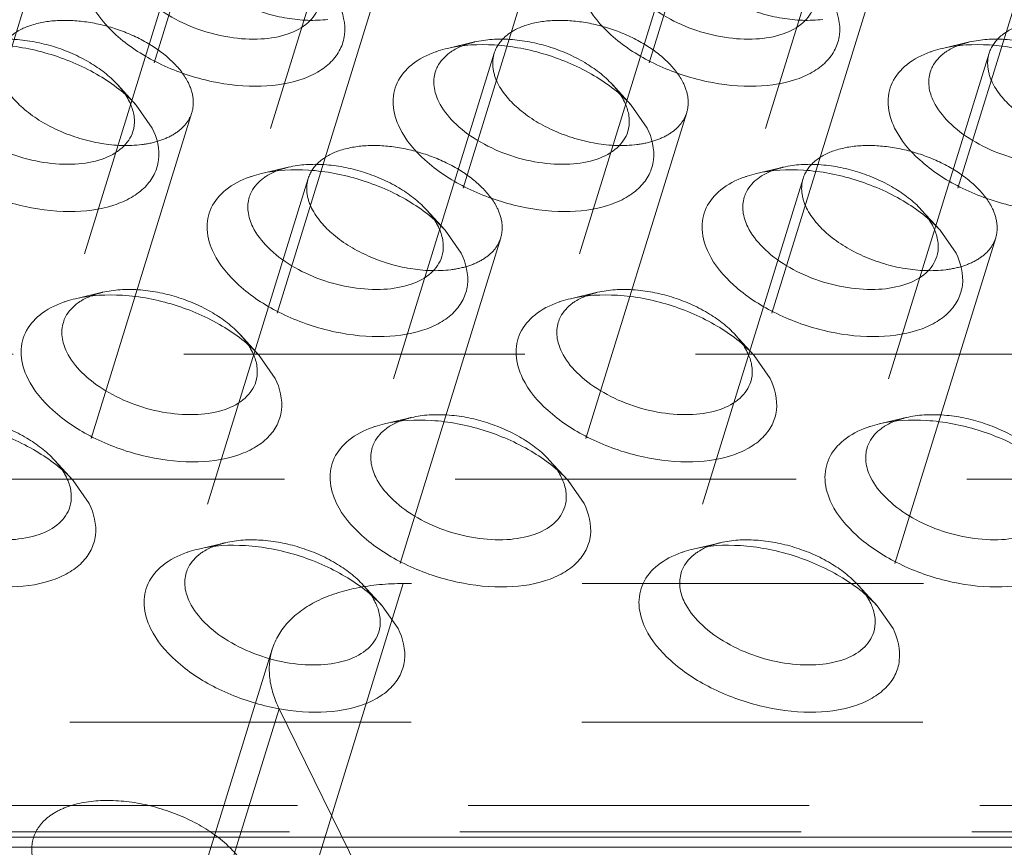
# Model space of a CAD drawing. Header units: millimetres. Extents: x 4065 to 8083, y -652 to 5416.
# Tile 242 of 256: x 4971 to 4986, y 5215 to 5228. Entities that reach past the tile are written whole.
import ezdxf

# ---------------------------------------------------------------- set-up
doc = ezdxf.new("R2010")
doc.units = ezdxf.units.MM
doc.header["$LTSCALE"] = 0.8
doc.linetypes.add('HIDDEN', pattern=[9.525, 6.35, -3.175])
doc.layers.get('0').update_dxf_attribs({"linetype": 'CONTINUOUS', "lineweight": 0})
doc.layers.add('3', color=5, linetype='HIDDEN', lineweight=0)

msp = doc.modelspace()

# ---------------------------------------------------------------- linework, layer by layer
for p, q in [((4973.184, 5226.505), (4973.422, 5226.164)), ((4980.552, 5226.505), (4980.79, 5226.164)), ((4977.783, 5224.64), (4978.021, 5224.299)), ((4985.152, 5224.64), (4985.39, 5224.299)), ((4975.014, 5222.775), (4975.252, 5222.434)), ((4982.383, 5222.775), (4982.621, 5222.434)), ((4972.245, 5220.911), (4972.483, 5220.569)), ((4979.614, 5220.911), (4979.852, 5220.569)), ((4976.844, 5219.046), (4977.083, 5218.705)), ((4984.213, 5219.046), (4984.451, 5218.705)), ((4961.894, 5215.597), (5094.796, 5215.597)), ((5004.176, 5215.447), (4965.491, 5215.447))]:
    msp.add_line(p, q)
for centre in [(4972.357, 5226.199), (4979.726, 5226.199), (4976.957, 5224.334), (4984.325, 5224.334), (4974.188, 5222.469), (4981.556, 5222.469), (4971.418, 5220.604), (4978.787, 5220.604), (4976.018, 5218.739), (4983.386, 5218.739)]:
    msp.add_arc(centre, 0.808, 20.4981, 26.1954)
for points, knots in [([(4975.903, 5227.978), (4975.875, 5227.885), (4975.746, 5227.702), (4975.429, 5227.541), (4975.023, 5227.473), (4974.405, 5227.513), (4973.796, 5227.729), (4973.316, 5228.089), (4973.144, 5228.308), (4973.088, 5228.42)], [0, 0, 0, 0, 0.088055, 0.191757, 0.316249, 0.457585, 0.752193, 0.885964, 1, 1, 1, 1]), ([(4983.272, 5227.978), (4983.243, 5227.885), (4983.115, 5227.702), (4982.797, 5227.541), (4982.392, 5227.473), (4981.773, 5227.513), (4981.164, 5227.729), (4980.684, 5228.089), (4980.512, 5228.308), (4980.457, 5228.42)], [0, 0, 0, 0, 0.088055, 0.191757, 0.316249, 0.457585, 0.752193, 0.885964, 1, 1, 1, 1]), ([(4976.191, 5228.029), (4976.262, 5227.884), (4976.323, 5227.636), (4976.23, 5227.329), (4976.086, 5227.135), (4975.876, 5226.981), (4975.503, 5226.823), (4974.927, 5226.756), (4974.194, 5226.855), (4973.482, 5227.116), (4972.89, 5227.501), (4972.596, 5227.848), (4972.507, 5228.029)], [0, 0, 0, 0, 0.096773, 0.141577, 0.188039, 0.23902, 0.296136, 0.42893, 0.580086, 0.73539, 0.87927, 1, 1, 1, 1]), ([(4983.56, 5228.029), (4983.631, 5227.884), (4983.692, 5227.636), (4983.599, 5227.329), (4983.454, 5227.135), (4983.244, 5226.981), (4982.871, 5226.823), (4982.295, 5226.756), (4981.563, 5226.855), (4980.851, 5227.116), (4980.258, 5227.501), (4979.964, 5227.848), (4979.875, 5228.029)], [0, 0, 0, 0, 0.096773, 0.141577, 0.188039, 0.23902, 0.296136, 0.42893, 0.580086, 0.73539, 0.87927, 1, 1, 1, 1]), ([(4970.448, 5227.351), (4970.676, 5227.404), (4971.179, 5227.43), (4971.927, 5227.285), (4972.625, 5226.982), (4973.026, 5226.678), (4973.184, 5226.505)], [0, 0, 0, 0, 0.236674, 0.49996, 0.763238, 1, 1, 1, 1]), ([(4977.638, 5227.298), (4977.652, 5227.303), (4977.711, 5227.323), (4977.771, 5227.34), (4977.817, 5227.351)], [0, 0, 0, 0, 0.243995, 1, 1, 1, 1]), ([(4977.817, 5227.351), (4978.045, 5227.404), (4978.548, 5227.43), (4979.295, 5227.285), (4979.993, 5226.982), (4980.394, 5226.678), (4980.552, 5226.505)], [0, 0, 0, 0, 0.236674, 0.49996, 0.763238, 1, 1, 1, 1]), ([(4977.849, 5227.284), (4977.864, 5227.295), (4977.927, 5227.338), (4977.997, 5227.372), (4978.051, 5227.393)], [0, 0, 0, 0, 0.238443, 1, 1, 1, 1]), ([(4985.006, 5227.298), (4985.021, 5227.303), (4985.079, 5227.323), (4985.14, 5227.34), (4985.185, 5227.351)], [0, 0, 0, 0, 0.243995, 1, 1, 1, 1]), ([(4985.185, 5227.351), (4985.413, 5227.404), (4985.916, 5227.43), (4986.663, 5227.285), (4987.362, 5226.982), (4987.763, 5226.678), (4987.921, 5226.505)], [0, 0, 0, 0, 0.236674, 0.49996, 0.763238, 1, 1, 1, 1]), ([(4985.218, 5227.284), (4985.233, 5227.295), (4985.296, 5227.338), (4985.365, 5227.372), (4985.419, 5227.393)], [0, 0, 0, 0, 0.238443, 1, 1, 1, 1]), ([(4977.106, 5226.164), (4977.053, 5226.273), (4976.981, 5226.502), (4977.045, 5226.857), (4977.286, 5227.14), (4977.512, 5227.254), (4977.638, 5227.298)], [0, 0, 0, 0, 0.254004, 0.482836, 0.721908, 1, 1, 1, 1]), ([(4977.636, 5226.998), (4977.645, 5227.026), (4977.69, 5227.137), (4977.776, 5227.23), (4977.849, 5227.284)], [0, 0, 0, 0, 0.240012, 1, 1, 1, 1]), ([(4984.475, 5226.164), (4984.421, 5226.273), (4984.349, 5226.502), (4984.414, 5226.857), (4984.654, 5227.14), (4984.881, 5227.254), (4985.006, 5227.298)], [0, 0, 0, 0, 0.254004, 0.482836, 0.721908, 1, 1, 1, 1]), ([(4985.005, 5226.998), (4985.013, 5227.026), (4985.059, 5227.137), (4985.144, 5227.23), (4985.218, 5227.284)], [0, 0, 0, 0, 0.240012, 1, 1, 1, 1]), ([(4977.688, 5226.556), (4977.653, 5226.627), (4977.604, 5226.774), (4977.615, 5226.93), (4977.636, 5226.998)], [0, 0, 0, 0, 0.525878, 1, 1, 1, 1]), ([(4985.056, 5226.556), (4985.021, 5226.627), (4984.972, 5226.774), (4984.984, 5226.93), (4985.005, 5226.998)], [0, 0, 0, 0, 0.525878, 1, 1, 1, 1]), ([(4973.134, 5226.113), (4973.106, 5226.02), (4972.977, 5225.837), (4972.66, 5225.676), (4972.254, 5225.609), (4971.636, 5225.648), (4971.027, 5225.864), (4970.547, 5226.224), (4970.375, 5226.443), (4970.319, 5226.556)], [0, 0, 0, 0, 0.088055, 0.191757, 0.316249, 0.457585, 0.752193, 0.885964, 1, 1, 1, 1]), ([(4973.114, 5226.482), (4973.137, 5226.421), (4973.166, 5226.297), (4973.152, 5226.17), (4973.134, 5226.113)], [0, 0, 0, 0, 0.519412, 1, 1, 1, 1]), ([(4980.503, 5226.113), (4980.474, 5226.02), (4980.346, 5225.837), (4980.028, 5225.676), (4979.623, 5225.609), (4979.004, 5225.648), (4978.395, 5225.864), (4977.915, 5226.224), (4977.743, 5226.443), (4977.688, 5226.556)], [0, 0, 0, 0, 0.088055, 0.191757, 0.316249, 0.457585, 0.752193, 0.885964, 1, 1, 1, 1]), ([(4980.483, 5226.482), (4980.505, 5226.421), (4980.535, 5226.297), (4980.52, 5226.17), (4980.503, 5226.113)], [0, 0, 0, 0, 0.519412, 1, 1, 1, 1]), ([(4987.871, 5226.113), (4987.843, 5226.02), (4987.714, 5225.837), (4987.396, 5225.676), (4986.991, 5225.609), (4986.373, 5225.648), (4985.764, 5225.864), (4985.284, 5226.224), (4985.112, 5226.443), (4985.056, 5226.556)], [0, 0, 0, 0, 0.088055, 0.191757, 0.316249, 0.457585, 0.752193, 0.885964, 1, 1, 1, 1]), ([(4973.422, 5226.164), (4973.493, 5226.019), (4973.554, 5225.771), (4973.461, 5225.465), (4973.317, 5225.271), (4973.107, 5225.116), (4972.734, 5224.958), (4972.157, 5224.891), (4971.425, 5224.99), (4970.713, 5225.251), (4970.121, 5225.636), (4969.827, 5225.983), (4969.738, 5226.164)], [0, 0, 0, 0, 0.096773, 0.141577, 0.188039, 0.23902, 0.296136, 0.42893, 0.580086, 0.73539, 0.87927, 1, 1, 1, 1]), ([(4980.79, 5226.164), (4980.862, 5226.019), (4980.923, 5225.771), (4980.83, 5225.465), (4980.685, 5225.271), (4980.475, 5225.116), (4980.102, 5224.958), (4979.526, 5224.891), (4978.794, 5224.99), (4978.082, 5225.251), (4977.489, 5225.636), (4977.195, 5225.983), (4977.106, 5226.164)], [0, 0, 0, 0, 0.096773, 0.141577, 0.188039, 0.23902, 0.296136, 0.42893, 0.580086, 0.73539, 0.87927, 1, 1, 1, 1]), ([(4988.159, 5226.164), (4988.23, 5226.019), (4988.291, 5225.771), (4988.198, 5225.465), (4988.054, 5225.271), (4987.844, 5225.116), (4987.471, 5224.958), (4986.894, 5224.891), (4986.162, 5224.99), (4985.45, 5225.251), (4984.857, 5225.636), (4984.564, 5225.983), (4984.475, 5226.164)], [0, 0, 0, 0, 0.096773, 0.141577, 0.188039, 0.23902, 0.296136, 0.42893, 0.580086, 0.73539, 0.87927, 1, 1, 1, 1]), ([(4975.048, 5225.486), (4975.276, 5225.539), (4975.778, 5225.565), (4976.526, 5225.42), (4977.224, 5225.118), (4977.625, 5224.813), (4977.783, 5224.64)], [0, 0, 0, 0, 0.236674, 0.49996, 0.763238, 1, 1, 1, 1]), ([(4982.416, 5225.486), (4982.644, 5225.539), (4983.147, 5225.565), (4983.894, 5225.42), (4984.593, 5225.118), (4984.994, 5224.813), (4985.152, 5224.64)], [0, 0, 0, 0, 0.236674, 0.49996, 0.763238, 1, 1, 1, 1]), ([(4974.337, 5224.299), (4974.283, 5224.408), (4974.212, 5224.637), (4974.276, 5224.992), (4974.517, 5225.275), (4974.743, 5225.389), (4974.869, 5225.433)], [0, 0, 0, 0, 0.254004, 0.482836, 0.721908, 1, 1, 1, 1]), ([(4974.867, 5225.133), (4974.876, 5225.161), (4974.921, 5225.273), (4975.007, 5225.365), (4975.08, 5225.419)], [0, 0, 0, 0, 0.240012, 1, 1, 1, 1]), ([(4974.869, 5225.433), (4974.883, 5225.438), (4974.942, 5225.458), (4975.002, 5225.475), (4975.048, 5225.486)], [0, 0, 0, 0, 0.243995, 1, 1, 1, 1]), ([(4975.08, 5225.419), (4975.095, 5225.43), (4975.158, 5225.473), (4975.228, 5225.507), (4975.282, 5225.528)], [0, 0, 0, 0, 0.238443, 1, 1, 1, 1]), ([(4981.706, 5224.299), (4981.652, 5224.408), (4981.58, 5224.637), (4981.645, 5224.992), (4981.885, 5225.275), (4982.111, 5225.389), (4982.237, 5225.433)], [0, 0, 0, 0, 0.254004, 0.482836, 0.721908, 1, 1, 1, 1]), ([(4982.236, 5225.133), (4982.244, 5225.161), (4982.289, 5225.273), (4982.375, 5225.365), (4982.449, 5225.419)], [0, 0, 0, 0, 0.240012, 1, 1, 1, 1]), ([(4982.237, 5225.433), (4982.251, 5225.438), (4982.31, 5225.458), (4982.37, 5225.475), (4982.416, 5225.486)], [0, 0, 0, 0, 0.243995, 1, 1, 1, 1]), ([(4982.449, 5225.419), (4982.464, 5225.43), (4982.527, 5225.473), (4982.596, 5225.507), (4982.65, 5225.528)], [0, 0, 0, 0, 0.238443, 1, 1, 1, 1]), ([(4974.919, 5224.691), (4974.884, 5224.762), (4974.835, 5224.909), (4974.846, 5225.065), (4974.867, 5225.133)], [0, 0, 0, 0, 0.525878, 1, 1, 1, 1]), ([(4982.287, 5224.691), (4982.252, 5224.762), (4982.203, 5224.909), (4982.214, 5225.065), (4982.236, 5225.133)], [0, 0, 0, 0, 0.525878, 1, 1, 1, 1]), ([(4977.733, 5224.248), (4977.705, 5224.156), (4977.577, 5223.973), (4977.259, 5223.811), (4976.853, 5223.744), (4976.235, 5223.783), (4975.626, 5223.999), (4975.146, 5224.359), (4974.974, 5224.578), (4974.919, 5224.691)], [0, 0, 0, 0, 0.088055, 0.191757, 0.316249, 0.457585, 0.752193, 0.885964, 1, 1, 1, 1]), ([(4985.102, 5224.248), (4985.073, 5224.156), (4984.945, 5223.973), (4984.627, 5223.811), (4984.222, 5223.744), (4983.603, 5223.783), (4982.995, 5223.999), (4982.514, 5224.359), (4982.342, 5224.578), (4982.287, 5224.691)], [0, 0, 0, 0, 0.088055, 0.191757, 0.316249, 0.457585, 0.752193, 0.885964, 1, 1, 1, 1]), ([(4977.714, 5224.617), (4977.736, 5224.556), (4977.765, 5224.433), (4977.751, 5224.305), (4977.733, 5224.248)], [0, 0, 0, 0, 0.519412, 1, 1, 1, 1]), ([(4985.082, 5224.617), (4985.105, 5224.556), (4985.134, 5224.433), (4985.12, 5224.305), (4985.102, 5224.248)], [0, 0, 0, 0, 0.519412, 1, 1, 1, 1]), ([(4978.021, 5224.299), (4978.093, 5224.154), (4978.153, 5223.906), (4978.06, 5223.6), (4977.916, 5223.406), (4977.706, 5223.251), (4977.333, 5223.093), (4976.757, 5223.026), (4976.025, 5223.125), (4975.312, 5223.386), (4974.72, 5223.771), (4974.426, 5224.118), (4974.337, 5224.299)], [0, 0, 0, 0, 0.096773, 0.141577, 0.188039, 0.23902, 0.296136, 0.42893, 0.580086, 0.73539, 0.87927, 1, 1, 1, 1]), ([(4985.39, 5224.299), (4985.461, 5224.154), (4985.522, 5223.906), (4985.429, 5223.6), (4985.285, 5223.406), (4985.075, 5223.251), (4984.702, 5223.093), (4984.125, 5223.026), (4983.393, 5223.125), (4982.681, 5223.386), (4982.088, 5223.771), (4981.794, 5224.118), (4981.706, 5224.299)], [0, 0, 0, 0, 0.096773, 0.141577, 0.188039, 0.23902, 0.296136, 0.42893, 0.580086, 0.73539, 0.87927, 1, 1, 1, 1]), ([(4972.279, 5223.621), (4972.507, 5223.674), (4973.009, 5223.7), (4973.757, 5223.556), (4974.455, 5223.253), (4974.856, 5222.948), (4975.014, 5222.775)], [0, 0, 0, 0, 0.236674, 0.49996, 0.763238, 1, 1, 1, 1]), ([(4972.311, 5223.554), (4972.326, 5223.565), (4972.389, 5223.608), (4972.458, 5223.642), (4972.513, 5223.663)], [0, 0, 0, 0, 0.238443, 1, 1, 1, 1]), ([(4979.647, 5223.621), (4979.875, 5223.674), (4980.378, 5223.7), (4981.125, 5223.556), (4981.824, 5223.253), (4982.225, 5222.948), (4982.383, 5222.775)], [0, 0, 0, 0, 0.236674, 0.49996, 0.763238, 1, 1, 1, 1]), ([(4979.68, 5223.554), (4979.694, 5223.565), (4979.758, 5223.608), (4979.827, 5223.642), (4979.881, 5223.663)], [0, 0, 0, 0, 0.238443, 1, 1, 1, 1]), ([(4971.568, 5222.434), (4971.514, 5222.544), (4971.443, 5222.772), (4971.507, 5223.128), (4971.748, 5223.41), (4971.974, 5223.524), (4972.099, 5223.569)], [0, 0, 0, 0, 0.254004, 0.482836, 0.721908, 1, 1, 1, 1]), ([(4972.098, 5223.268), (4972.106, 5223.296), (4972.152, 5223.408), (4972.238, 5223.5), (4972.311, 5223.554)], [0, 0, 0, 0, 0.240012, 1, 1, 1, 1]), ([(4972.099, 5223.569), (4972.114, 5223.574), (4972.173, 5223.594), (4972.233, 5223.61), (4972.279, 5223.621)], [0, 0, 0, 0, 0.243995, 1, 1, 1, 1]), ([(4978.936, 5222.434), (4978.883, 5222.544), (4978.811, 5222.772), (4978.876, 5223.128), (4979.116, 5223.41), (4979.342, 5223.524), (4979.468, 5223.569)], [0, 0, 0, 0, 0.254004, 0.482836, 0.721908, 1, 1, 1, 1]), ([(4979.466, 5223.268), (4979.475, 5223.296), (4979.52, 5223.408), (4979.606, 5223.5), (4979.68, 5223.554)], [0, 0, 0, 0, 0.240012, 1, 1, 1, 1]), ([(4979.468, 5223.569), (4979.482, 5223.574), (4979.541, 5223.594), (4979.601, 5223.61), (4979.647, 5223.621)], [0, 0, 0, 0, 0.243995, 1, 1, 1, 1]), ([(4972.15, 5222.826), (4972.115, 5222.897), (4972.065, 5223.044), (4972.077, 5223.2), (4972.098, 5223.268)], [0, 0, 0, 0, 0.525878, 1, 1, 1, 1]), ([(4979.518, 5222.826), (4979.483, 5222.897), (4979.434, 5223.044), (4979.445, 5223.2), (4979.466, 5223.268)], [0, 0, 0, 0, 0.525878, 1, 1, 1, 1]), ([(4974.964, 5222.383), (4974.936, 5222.291), (4974.807, 5222.108), (4974.49, 5221.946), (4974.084, 5221.879), (4973.466, 5221.919), (4972.857, 5222.134), (4972.377, 5222.494), (4972.205, 5222.713), (4972.15, 5222.826)], [0, 0, 0, 0, 0.088055, 0.191757, 0.316249, 0.457585, 0.752193, 0.885964, 1, 1, 1, 1]), ([(4982.333, 5222.383), (4982.304, 5222.291), (4982.176, 5222.108), (4981.858, 5221.946), (4981.453, 5221.879), (4980.834, 5221.919), (4980.225, 5222.134), (4979.745, 5222.494), (4979.573, 5222.713), (4979.518, 5222.826)], [0, 0, 0, 0, 0.088055, 0.191757, 0.316249, 0.457585, 0.752193, 0.885964, 1, 1, 1, 1]), ([(4974.945, 5222.752), (4974.967, 5222.691), (4974.996, 5222.568), (4974.982, 5222.441), (4974.964, 5222.383)], [0, 0, 0, 0, 0.519412, 1, 1, 1, 1]), ([(4982.313, 5222.752), (4982.336, 5222.691), (4982.365, 5222.568), (4982.351, 5222.441), (4982.333, 5222.383)], [0, 0, 0, 0, 0.519412, 1, 1, 1, 1]), ([(4975.252, 5222.434), (4975.323, 5222.289), (4975.384, 5222.041), (4975.291, 5221.735), (4975.147, 5221.541), (4974.937, 5221.386), (4974.564, 5221.228), (4973.988, 5221.161), (4973.256, 5221.26), (4972.543, 5221.521), (4971.951, 5221.907), (4971.657, 5222.253), (4971.568, 5222.434)], [0, 0, 0, 0, 0.096773, 0.141577, 0.188039, 0.23902, 0.296136, 0.42893, 0.580086, 0.73539, 0.87927, 1, 1, 1, 1]), ([(4982.621, 5222.434), (4982.692, 5222.289), (4982.753, 5222.041), (4982.66, 5221.735), (4982.516, 5221.541), (4982.305, 5221.386), (4981.932, 5221.228), (4981.356, 5221.161), (4980.624, 5221.26), (4979.912, 5221.521), (4979.319, 5221.907), (4979.025, 5222.253), (4978.936, 5222.434)], [0, 0, 0, 0, 0.096773, 0.141577, 0.188039, 0.23902, 0.296136, 0.42893, 0.580086, 0.73539, 0.87927, 1, 1, 1, 1]), ([(4969.51, 5221.756), (4969.738, 5221.81), (4970.24, 5221.835), (4970.988, 5221.691), (4971.686, 5221.388), (4972.087, 5221.084), (4972.245, 5220.911)], [0, 0, 0, 0, 0.236674, 0.49996, 0.763238, 1, 1, 1, 1]), ([(4976.699, 5221.704), (4976.713, 5221.709), (4976.772, 5221.729), (4976.832, 5221.745), (4976.878, 5221.756)], [0, 0, 0, 0, 0.243995, 1, 1, 1, 1]), ([(4976.878, 5221.756), (4977.106, 5221.81), (4977.609, 5221.835), (4978.356, 5221.691), (4979.054, 5221.388), (4979.455, 5221.084), (4979.614, 5220.911)], [0, 0, 0, 0, 0.236674, 0.49996, 0.763238, 1, 1, 1, 1]), ([(4976.911, 5221.689), (4976.925, 5221.7), (4976.989, 5221.743), (4977.058, 5221.777), (4977.112, 5221.798)], [0, 0, 0, 0, 0.238443, 1, 1, 1, 1]), ([(4984.067, 5221.704), (4984.082, 5221.709), (4984.141, 5221.729), (4984.201, 5221.745), (4984.247, 5221.756)], [0, 0, 0, 0, 0.243995, 1, 1, 1, 1]), ([(4984.247, 5221.756), (4984.475, 5221.81), (4984.977, 5221.835), (4985.725, 5221.691), (4986.423, 5221.388), (4986.824, 5221.084), (4986.982, 5220.911)], [0, 0, 0, 0, 0.236674, 0.49996, 0.763238, 1, 1, 1, 1]), ([(4984.279, 5221.689), (4984.294, 5221.7), (4984.357, 5221.743), (4984.426, 5221.777), (4984.481, 5221.798)], [0, 0, 0, 0, 0.238443, 1, 1, 1, 1]), ([(4976.167, 5220.569), (4976.114, 5220.679), (4976.042, 5220.907), (4976.106, 5221.263), (4976.347, 5221.545), (4976.573, 5221.659), (4976.699, 5221.704)], [0, 0, 0, 0, 0.254004, 0.482836, 0.721908, 1, 1, 1, 1]), ([(4976.697, 5221.404), (4976.706, 5221.431), (4976.751, 5221.543), (4976.837, 5221.635), (4976.911, 5221.689)], [0, 0, 0, 0, 0.240012, 1, 1, 1, 1]), ([(4983.536, 5220.569), (4983.482, 5220.679), (4983.41, 5220.907), (4983.475, 5221.263), (4983.716, 5221.545), (4983.942, 5221.659), (4984.067, 5221.704)], [0, 0, 0, 0, 0.254004, 0.482836, 0.721908, 1, 1, 1, 1]), ([(4984.066, 5221.404), (4984.074, 5221.431), (4984.12, 5221.543), (4984.205, 5221.635), (4984.279, 5221.689)], [0, 0, 0, 0, 0.240012, 1, 1, 1, 1]), ([(4976.749, 5220.961), (4976.714, 5221.032), (4976.665, 5221.179), (4976.676, 5221.335), (4976.697, 5221.404)], [0, 0, 0, 0, 0.525878, 1, 1, 1, 1]), ([(4984.117, 5220.961), (4984.082, 5221.032), (4984.033, 5221.179), (4984.045, 5221.335), (4984.066, 5221.404)], [0, 0, 0, 0, 0.525878, 1, 1, 1, 1]), ([(4972.195, 5220.518), (4972.167, 5220.426), (4972.038, 5220.243), (4971.721, 5220.082), (4971.315, 5220.014), (4970.697, 5220.054), (4970.088, 5220.269), (4969.608, 5220.629), (4969.436, 5220.848), (4969.38, 5220.961)], [0, 0, 0, 0, 0.088055, 0.191757, 0.316249, 0.457585, 0.752193, 0.885964, 1, 1, 1, 1]), ([(4972.175, 5220.887), (4972.198, 5220.827), (4972.227, 5220.703), (4972.213, 5220.576), (4972.195, 5220.518)], [0, 0, 0, 0, 0.519412, 1, 1, 1, 1]), ([(4979.564, 5220.518), (4979.535, 5220.426), (4979.407, 5220.243), (4979.089, 5220.082), (4978.684, 5220.014), (4978.065, 5220.054), (4977.456, 5220.269), (4976.976, 5220.629), (4976.804, 5220.848), (4976.749, 5220.961)], [0, 0, 0, 0, 0.088055, 0.191757, 0.316249, 0.457585, 0.752193, 0.885964, 1, 1, 1, 1]), ([(4979.544, 5220.887), (4979.567, 5220.827), (4979.596, 5220.703), (4979.581, 5220.576), (4979.564, 5220.518)], [0, 0, 0, 0, 0.519412, 1, 1, 1, 1]), ([(4986.932, 5220.518), (4986.904, 5220.426), (4986.775, 5220.243), (4986.458, 5220.082), (4986.052, 5220.014), (4985.434, 5220.054), (4984.825, 5220.269), (4984.345, 5220.629), (4984.173, 5220.848), (4984.117, 5220.961)], [0, 0, 0, 0, 0.088055, 0.191757, 0.316249, 0.457585, 0.752193, 0.885964, 1, 1, 1, 1]), ([(4972.483, 5220.569), (4972.554, 5220.424), (4972.615, 5220.177), (4972.522, 5219.87), (4972.378, 5219.676), (4972.168, 5219.521), (4971.795, 5219.363), (4971.219, 5219.296), (4970.486, 5219.395), (4969.774, 5219.657), (4969.182, 5220.042), (4968.888, 5220.388), (4968.799, 5220.569)], [0, 0, 0, 0, 0.096773, 0.141577, 0.188039, 0.23902, 0.296136, 0.42893, 0.580086, 0.73539, 0.87927, 1, 1, 1, 1]), ([(4979.852, 5220.569), (4979.923, 5220.424), (4979.984, 5220.177), (4979.891, 5219.87), (4979.746, 5219.676), (4979.536, 5219.521), (4979.163, 5219.363), (4978.587, 5219.296), (4977.855, 5219.395), (4977.143, 5219.657), (4976.55, 5220.042), (4976.256, 5220.388), (4976.167, 5220.569)], [0, 0, 0, 0, 0.096773, 0.141577, 0.188039, 0.23902, 0.296136, 0.42893, 0.580086, 0.73539, 0.87927, 1, 1, 1, 1]), ([(4987.22, 5220.569), (4987.291, 5220.424), (4987.352, 5220.177), (4987.259, 5219.87), (4987.115, 5219.676), (4986.905, 5219.521), (4986.532, 5219.363), (4985.956, 5219.296), (4985.223, 5219.395), (4984.511, 5219.657), (4983.919, 5220.042), (4983.625, 5220.388), (4983.536, 5220.569)], [0, 0, 0, 0, 0.096773, 0.141577, 0.188039, 0.23902, 0.296136, 0.42893, 0.580086, 0.73539, 0.87927, 1, 1, 1, 1]), ([(4973.398, 5218.705), (4973.345, 5218.814), (4973.273, 5219.042), (4973.337, 5219.398), (4973.578, 5219.681), (4973.804, 5219.794), (4973.93, 5219.839)], [0, 0, 0, 0, 0.254004, 0.482836, 0.721908, 1, 1, 1, 1]), ([(4973.93, 5219.839), (4973.944, 5219.844), (4974.003, 5219.864), (4974.063, 5219.88), (4974.109, 5219.891)], [0, 0, 0, 0, 0.243995, 1, 1, 1, 1]), ([(4974.109, 5219.891), (4974.337, 5219.945), (4974.84, 5219.97), (4975.587, 5219.826), (4976.285, 5219.523), (4976.686, 5219.219), (4976.844, 5219.046)], [0, 0, 0, 0, 0.236674, 0.49996, 0.763238, 1, 1, 1, 1]), ([(4974.141, 5219.825), (4974.156, 5219.835), (4974.22, 5219.878), (4974.289, 5219.912), (4974.343, 5219.934)], [0, 0, 0, 0, 0.238443, 1, 1, 1, 1]), ([(4980.767, 5218.705), (4980.713, 5218.814), (4980.641, 5219.042), (4980.706, 5219.398), (4980.946, 5219.681), (4981.173, 5219.794), (4981.298, 5219.839)], [0, 0, 0, 0, 0.254004, 0.482836, 0.721908, 1, 1, 1, 1]), ([(4981.298, 5219.839), (4981.313, 5219.844), (4981.371, 5219.864), (4981.432, 5219.88), (4981.477, 5219.891)], [0, 0, 0, 0, 0.243995, 1, 1, 1, 1]), ([(4981.477, 5219.891), (4981.705, 5219.945), (4982.208, 5219.97), (4982.955, 5219.826), (4983.654, 5219.523), (4984.055, 5219.219), (4984.213, 5219.046)], [0, 0, 0, 0, 0.236674, 0.49996, 0.763238, 1, 1, 1, 1]), ([(4981.51, 5219.825), (4981.525, 5219.835), (4981.588, 5219.878), (4981.657, 5219.912), (4981.711, 5219.934)], [0, 0, 0, 0, 0.238443, 1, 1, 1, 1]), ([(4973.928, 5219.539), (4973.937, 5219.566), (4973.982, 5219.678), (4974.068, 5219.771), (4974.141, 5219.825)], [0, 0, 0, 0, 0.240012, 1, 1, 1, 1]), ([(4981.297, 5219.539), (4981.305, 5219.566), (4981.351, 5219.678), (4981.436, 5219.771), (4981.51, 5219.825)], [0, 0, 0, 0, 0.240012, 1, 1, 1, 1]), ([(4973.98, 5219.096), (4973.945, 5219.168), (4973.896, 5219.314), (4973.907, 5219.47), (4973.928, 5219.539)], [0, 0, 0, 0, 0.525878, 1, 1, 1, 1]), ([(4981.348, 5219.096), (4981.313, 5219.168), (4981.264, 5219.314), (4981.276, 5219.47), (4981.297, 5219.539)], [0, 0, 0, 0, 0.525878, 1, 1, 1, 1]), ([(4976.795, 5218.654), (4976.766, 5218.561), (4976.638, 5218.378), (4976.32, 5218.217), (4975.915, 5218.149), (4975.296, 5218.189), (4974.687, 5218.405), (4974.207, 5218.764), (4974.035, 5218.984), (4973.98, 5219.096)], [0, 0, 0, 0, 0.088055, 0.191757, 0.316249, 0.457585, 0.752193, 0.885964, 1, 1, 1, 1]), ([(4976.775, 5219.022), (4976.797, 5218.962), (4976.827, 5218.838), (4976.812, 5218.711), (4976.795, 5218.654)], [0, 0, 0, 0, 0.519412, 1, 1, 1, 1]), ([(4984.163, 5218.654), (4984.135, 5218.561), (4984.006, 5218.378), (4983.689, 5218.217), (4983.283, 5218.149), (4982.665, 5218.189), (4982.056, 5218.405), (4981.576, 5218.764), (4981.404, 5218.984), (4981.348, 5219.096)], [0, 0, 0, 0, 0.088055, 0.191757, 0.316249, 0.457585, 0.752193, 0.885964, 1, 1, 1, 1]), ([(4984.143, 5219.022), (4984.166, 5218.962), (4984.195, 5218.838), (4984.181, 5218.711), (4984.163, 5218.654)], [0, 0, 0, 0, 0.519412, 1, 1, 1, 1]), ([(4977.083, 5218.705), (4977.154, 5218.559), (4977.215, 5218.312), (4977.122, 5218.005), (4976.977, 5217.811), (4976.767, 5217.656), (4976.394, 5217.498), (4975.818, 5217.432), (4975.086, 5217.53), (4974.374, 5217.792), (4973.781, 5218.177), (4973.487, 5218.524), (4973.398, 5218.705)], [0, 0, 0, 0, 0.096773, 0.141577, 0.188039, 0.23902, 0.296136, 0.42893, 0.580086, 0.73539, 0.87927, 1, 1, 1, 1]), ([(4984.451, 5218.705), (4984.522, 5218.559), (4984.583, 5218.312), (4984.49, 5218.005), (4984.346, 5217.811), (4984.136, 5217.656), (4983.763, 5217.498), (4983.186, 5217.432), (4982.454, 5217.53), (4981.742, 5217.792), (4981.15, 5218.177), (4980.856, 5218.524), (4980.767, 5218.705)], [0, 0, 0, 0, 0.096773, 0.141577, 0.188039, 0.23902, 0.296136, 0.42893, 0.580086, 0.73539, 0.87927, 1, 1, 1, 1])]:
    msp.add_open_spline(points, degree=3, knots=knots)
for points in [[(4973.028, 5226.651), (4973.048, 5226.62), (4973.066, 5226.588), (4973.083, 5226.556)], [(4980.397, 5226.651), (4980.417, 5226.62), (4980.435, 5226.588), (4980.451, 5226.556)], [(4977.628, 5224.787), (4977.647, 5224.756), (4977.666, 5224.724), (4977.682, 5224.691)], [(4984.996, 5224.787), (4985.016, 5224.756), (4985.034, 5224.724), (4985.05, 5224.691)], [(4974.858, 5222.922), (4974.878, 5222.891), (4974.897, 5222.859), (4974.913, 5222.826)], [(4982.227, 5222.922), (4982.247, 5222.891), (4982.265, 5222.859), (4982.281, 5222.826)], [(4972.089, 5221.057), (4972.109, 5221.026), (4972.127, 5220.994), (4972.144, 5220.961)], [(4979.458, 5221.057), (4979.478, 5221.026), (4979.496, 5220.994), (4979.512, 5220.961)], [(4976.689, 5219.192), (4976.709, 5219.161), (4976.727, 5219.129), (4976.743, 5219.096)], [(4984.057, 5219.192), (4984.077, 5219.161), (4984.095, 5219.129), (4984.111, 5219.096)]]:
    msp.add_open_spline(points, degree=3)
at = {"layer": '3'}
for p, q in [((4979.452, 5232.873), (4977.636, 5226.998)), ((4986.82, 5232.873), (4985.005, 5226.998)), ((4974.95, 5231.988), (4973.134, 5226.113)), ((4982.318, 5231.988), (4980.503, 5226.113)), ((4976.683, 5231.009), (4974.867, 5225.134)), ((4984.051, 5231.009), (4982.236, 5225.134)), ((4972.18, 5230.123), (4970.365, 5224.248)), ((4979.549, 5230.123), (4977.733, 5224.248)), ((4986.917, 5230.123), (4985.102, 5224.248)), ((4973.914, 5229.144), (4972.098, 5223.269)), ((4981.282, 5229.144), (4979.467, 5223.269)), ((4976.78, 5228.258), (4974.964, 5222.383)), ((4984.148, 5228.258), (4982.333, 5222.383)), ((4978.221, 5227.446), (4977.817, 5227.351)), ((4985.589, 5227.446), (4985.185, 5227.351)), ((4978.513, 5227.279), (4976.697, 5221.404)), ((4985.881, 5227.279), (4984.066, 5221.404)), ((4972.904, 5226.812), (4973.184, 5226.505)), ((4980.272, 5226.812), (4980.552, 5226.505)), ((4974.011, 5226.393), (4972.195, 5220.518)), ((4981.379, 5226.393), (4979.564, 5220.518)), ((4975.452, 5225.581), (4975.048, 5225.486)), ((4982.82, 5225.581), (4982.416, 5225.486)), ((4975.744, 5225.414), (4973.928, 5219.539)), ((4983.112, 5225.414), (4981.297, 5219.539)), ((4977.503, 5224.947), (4977.783, 5224.64)), ((4984.872, 5224.947), (4985.152, 5224.64)), ((4978.61, 5224.528), (4976.795, 5218.653)), ((4985.979, 5224.528), (4984.163, 5218.653)), ((4972.682, 5223.716), (4972.278, 5223.621)), ((4980.051, 5223.716), (4979.647, 5223.621)), ((4974.734, 5223.082), (4975.014, 5222.775)), ((4982.102, 5223.082), (4982.383, 5222.775)), ((4966.271, 5222.796), (5004.955, 5222.796)), ((4977.282, 5221.851), (4976.878, 5221.756)), ((4984.65, 5221.851), (4984.246, 5221.756)), ((4971.965, 5221.217), (4972.245, 5220.911)), ((4979.333, 5221.217), (4979.613, 5220.911)), ((5005.87, 5220.931), (4967.186, 5220.931)), ((4974.513, 5219.986), (4974.109, 5219.891)), ((4981.881, 5219.986), (4981.477, 5219.891)), ((4977.159, 5219.377), (4975.707, 5214.677)), ((4976.564, 5219.352), (4976.844, 5219.046)), ((5015.383, 5219.377), (4977.159, 5219.377)), ((4983.933, 5219.352), (4984.213, 5219.046)), ((4975.208, 5218.398), (4973.756, 5213.698)), ((4975.311, 5217.512), (4973.859, 5212.812)), ((4975.311, 5217.512), (4977.141, 5213.782)), ((4964.576, 5217.312), (5003.261, 5217.312)), ((4962.884, 5216.069), (5094.595, 5216.069)), ((4962.763, 5215.677), (5094.474, 5215.677))]:
    msp.add_line(p, q, dxfattribs=at)
for centre in [(4978.457, 5226.362), (4985.826, 5226.362), (4975.688, 5224.498), (4983.057, 5224.498), (4972.919, 5222.633), (4980.288, 5222.633), (4977.519, 5220.768), (4984.887, 5220.768), (4974.749, 5218.903), (4982.118, 5218.903)]:
    msp.add_arc(centre, 1.108, 109.6104, 111.5294, dxfattribs=at)
for points, knots in [([(4973.965, 5228.701), (4974.04, 5228.548), (4974.298, 5228.261), (4974.81, 5227.958), (4975.412, 5227.777), (4975.837, 5227.757), (4976.037, 5227.783)], [0, 0, 0, 0, 0.214357, 0.471697, 0.744871, 1, 1, 1, 1]), ([(4981.334, 5228.701), (4981.408, 5228.548), (4981.666, 5228.261), (4982.179, 5227.958), (4982.78, 5227.777), (4983.205, 5227.757), (4983.406, 5227.783)], [0, 0, 0, 0, 0.214357, 0.471697, 0.744871, 1, 1, 1, 1]), ([(4973.959, 5226.836), (4973.904, 5226.949), (4973.732, 5227.168), (4973.382, 5227.43), (4972.952, 5227.632), (4972.483, 5227.754), (4972.024, 5227.783), (4971.619, 5227.716), (4971.301, 5227.554), (4971.173, 5227.371), (4971.144, 5227.279)], [0, 0, 0, 0, 0.11391, 0.247494, 0.393901, 0.543049, 0.684203, 0.808528, 0.912094, 1, 1, 1, 1]), ([(4981.328, 5226.836), (4981.272, 5226.949), (4981.101, 5227.168), (4980.751, 5227.43), (4980.32, 5227.632), (4979.852, 5227.754), (4979.393, 5227.783), (4978.987, 5227.716), (4978.67, 5227.554), (4978.541, 5227.371), (4978.513, 5227.279)], [0, 0, 0, 0, 0.11391, 0.247494, 0.393901, 0.543049, 0.684203, 0.808528, 0.912094, 1, 1, 1, 1]), ([(4988.696, 5226.836), (4988.641, 5226.949), (4988.469, 5227.168), (4988.119, 5227.43), (4987.689, 5227.632), (4987.22, 5227.754), (4986.761, 5227.783), (4986.356, 5227.716), (4986.038, 5227.554), (4985.91, 5227.371), (4985.881, 5227.279)], [0, 0, 0, 0, 0.11391, 0.247494, 0.393901, 0.543049, 0.684203, 0.808528, 0.912094, 1, 1, 1, 1]), ([(4970.853, 5227.446), (4971.024, 5227.486), (4971.4, 5227.505), (4971.961, 5227.397), (4972.485, 5227.169), (4972.785, 5226.941), (4972.904, 5226.812)], [0, 0, 0, 0, 0.236698, 0.500006, 0.763355, 1, 1, 1, 1]), ([(4978.221, 5227.446), (4978.392, 5227.486), (4978.769, 5227.505), (4979.33, 5227.397), (4979.853, 5227.169), (4980.154, 5226.941), (4980.272, 5226.812)], [0, 0, 0, 0, 0.236698, 0.500006, 0.763355, 1, 1, 1, 1]), ([(4985.589, 5227.446), (4985.761, 5227.486), (4986.137, 5227.505), (4986.698, 5227.397), (4987.222, 5227.169), (4987.522, 5226.941), (4987.641, 5226.812)], [0, 0, 0, 0, 0.236698, 0.500006, 0.763355, 1, 1, 1, 1]), ([(4978.513, 5227.279), (4978.492, 5227.21), (4978.48, 5227.054), (4978.529, 5226.907), (4978.564, 5226.836)], [0, 0, 0, 0, 0.474456, 1, 1, 1, 1]), ([(4985.881, 5227.279), (4985.86, 5227.21), (4985.849, 5227.054), (4985.898, 5226.907), (4985.933, 5226.836)], [0, 0, 0, 0, 0.474456, 1, 1, 1, 1]), ([(4971.196, 5226.836), (4971.271, 5226.684), (4971.528, 5226.396), (4972.041, 5226.093), (4972.643, 5225.912), (4973.068, 5225.892), (4973.268, 5225.918)], [0, 0, 0, 0, 0.214357, 0.471697, 0.744871, 1, 1, 1, 1]), ([(4972.904, 5226.812), (4972.916, 5226.799), (4972.96, 5226.748), (4973.001, 5226.694), (4973.028, 5226.651)], [0, 0, 0, 0, 0.259084, 1, 1, 1, 1]), ([(4974.011, 5226.393), (4974.032, 5226.462), (4974.043, 5226.618), (4973.994, 5226.765), (4973.959, 5226.836)], [0, 0, 0, 0, 0.474456, 1, 1, 1, 1]), ([(4978.564, 5226.836), (4978.639, 5226.684), (4978.897, 5226.396), (4979.41, 5226.093), (4980.011, 5225.912), (4980.436, 5225.892), (4980.637, 5225.918)], [0, 0, 0, 0, 0.214357, 0.471697, 0.744871, 1, 1, 1, 1]), ([(4980.272, 5226.812), (4980.284, 5226.799), (4980.329, 5226.748), (4980.37, 5226.694), (4980.397, 5226.651)], [0, 0, 0, 0, 0.259084, 1, 1, 1, 1]), ([(4981.379, 5226.393), (4981.4, 5226.462), (4981.412, 5226.618), (4981.363, 5226.765), (4981.328, 5226.836)], [0, 0, 0, 0, 0.474456, 1, 1, 1, 1]), ([(4985.933, 5226.836), (4986.008, 5226.684), (4986.265, 5226.396), (4986.778, 5226.093), (4987.38, 5225.912), (4987.805, 5225.892), (4988.005, 5225.918)], [0, 0, 0, 0, 0.214357, 0.471697, 0.744871, 1, 1, 1, 1]), ([(4973.268, 5225.918), (4973.359, 5225.929), (4973.529, 5225.965), (4973.754, 5226.066), (4973.924, 5226.208), (4973.992, 5226.331), (4974.011, 5226.393)], [0, 0, 0, 0, 0.296731, 0.558772, 0.78922, 1, 1, 1, 1]), ([(4980.637, 5225.918), (4980.728, 5225.929), (4980.898, 5225.965), (4981.123, 5226.066), (4981.292, 5226.208), (4981.36, 5226.331), (4981.379, 5226.393)], [0, 0, 0, 0, 0.296731, 0.558772, 0.78922, 1, 1, 1, 1]), ([(4978.559, 5224.971), (4978.503, 5225.084), (4978.331, 5225.303), (4977.982, 5225.565), (4977.551, 5225.767), (4977.083, 5225.889), (4976.624, 5225.918), (4976.218, 5225.851), (4975.901, 5225.689), (4975.772, 5225.506), (4975.744, 5225.414)], [0, 0, 0, 0, 0.11391, 0.247494, 0.393901, 0.543049, 0.684203, 0.808528, 0.912094, 1, 1, 1, 1]), ([(4985.927, 5224.971), (4985.872, 5225.084), (4985.7, 5225.303), (4985.35, 5225.565), (4984.919, 5225.767), (4984.451, 5225.889), (4983.992, 5225.918), (4983.587, 5225.851), (4983.269, 5225.689), (4983.141, 5225.506), (4983.112, 5225.414)], [0, 0, 0, 0, 0.11391, 0.247494, 0.393901, 0.543049, 0.684203, 0.808528, 0.912094, 1, 1, 1, 1]), ([(4975.452, 5225.581), (4975.623, 5225.621), (4976, 5225.64), (4976.56, 5225.532), (4977.084, 5225.304), (4977.385, 5225.076), (4977.503, 5224.947)], [0, 0, 0, 0, 0.236698, 0.500006, 0.763355, 1, 1, 1, 1]), ([(4982.82, 5225.581), (4982.991, 5225.621), (4983.368, 5225.64), (4983.929, 5225.532), (4984.452, 5225.304), (4984.753, 5225.076), (4984.872, 5224.947)], [0, 0, 0, 0, 0.236698, 0.500006, 0.763355, 1, 1, 1, 1]), ([(4975.744, 5225.414), (4975.723, 5225.345), (4975.711, 5225.189), (4975.76, 5225.043), (4975.795, 5224.971)], [0, 0, 0, 0, 0.474456, 1, 1, 1, 1]), ([(4983.112, 5225.414), (4983.091, 5225.345), (4983.08, 5225.189), (4983.129, 5225.043), (4983.164, 5224.971)], [0, 0, 0, 0, 0.474456, 1, 1, 1, 1]), ([(4975.795, 5224.971), (4975.87, 5224.819), (4976.128, 5224.531), (4976.641, 5224.229), (4977.242, 5224.047), (4977.667, 5224.028), (4977.867, 5224.053)], [0, 0, 0, 0, 0.214357, 0.471697, 0.744871, 1, 1, 1, 1]), ([(4978.61, 5224.529), (4978.631, 5224.597), (4978.642, 5224.753), (4978.594, 5224.9), (4978.559, 5224.971)], [0, 0, 0, 0, 0.474456, 1, 1, 1, 1]), ([(4983.164, 5224.971), (4983.239, 5224.819), (4983.496, 5224.531), (4984.009, 5224.229), (4984.61, 5224.047), (4985.035, 5224.028), (4985.236, 5224.053)], [0, 0, 0, 0, 0.214357, 0.471697, 0.744871, 1, 1, 1, 1]), ([(4985.979, 5224.529), (4986, 5224.597), (4986.011, 5224.753), (4985.962, 5224.9), (4985.927, 5224.971)], [0, 0, 0, 0, 0.474456, 1, 1, 1, 1]), ([(4977.503, 5224.947), (4977.515, 5224.934), (4977.56, 5224.883), (4977.6, 5224.829), (4977.628, 5224.787)], [0, 0, 0, 0, 0.259084, 1, 1, 1, 1]), ([(4984.872, 5224.947), (4984.884, 5224.934), (4984.928, 5224.883), (4984.969, 5224.829), (4984.996, 5224.787)], [0, 0, 0, 0, 0.259084, 1, 1, 1, 1]), ([(4977.867, 5224.053), (4977.958, 5224.064), (4978.129, 5224.1), (4978.354, 5224.201), (4978.523, 5224.343), (4978.591, 5224.466), (4978.61, 5224.529)], [0, 0, 0, 0, 0.296731, 0.558772, 0.78922, 1, 1, 1, 1]), ([(4985.236, 5224.053), (4985.327, 5224.064), (4985.497, 5224.1), (4985.722, 5224.201), (4985.892, 5224.343), (4985.959, 5224.466), (4985.979, 5224.529)], [0, 0, 0, 0, 0.296731, 0.558772, 0.78922, 1, 1, 1, 1]), ([(4972.683, 5223.716), (4972.854, 5223.756), (4973.231, 5223.775), (4973.791, 5223.667), (4974.315, 5223.44), (4974.616, 5223.212), (4974.734, 5223.082)], [0, 0, 0, 0, 0.236698, 0.500006, 0.763355, 1, 1, 1, 1]), ([(4980.051, 5223.716), (4980.222, 5223.756), (4980.599, 5223.775), (4981.16, 5223.667), (4981.683, 5223.44), (4981.984, 5223.212), (4982.103, 5223.082)], [0, 0, 0, 0, 0.236698, 0.500006, 0.763355, 1, 1, 1, 1]), ([(4974.734, 5223.082), (4974.746, 5223.069), (4974.791, 5223.018), (4974.831, 5222.964), (4974.858, 5222.922)], [0, 0, 0, 0, 0.259084, 1, 1, 1, 1]), ([(4982.103, 5223.082), (4982.114, 5223.069), (4982.159, 5223.018), (4982.2, 5222.964), (4982.227, 5222.922)], [0, 0, 0, 0, 0.259084, 1, 1, 1, 1]), ([(4969.914, 5221.851), (4970.085, 5221.891), (4970.462, 5221.91), (4971.022, 5221.802), (4971.546, 5221.575), (4971.846, 5221.347), (4971.965, 5221.217)], [0, 0, 0, 0, 0.236698, 0.500006, 0.763355, 1, 1, 1, 1]), ([(4977.282, 5221.851), (4977.453, 5221.891), (4977.83, 5221.91), (4978.391, 5221.802), (4978.914, 5221.575), (4979.215, 5221.347), (4979.333, 5221.217)], [0, 0, 0, 0, 0.236698, 0.500006, 0.763355, 1, 1, 1, 1]), ([(4984.651, 5221.851), (4984.822, 5221.891), (4985.199, 5221.91), (4985.759, 5221.802), (4986.283, 5221.575), (4986.583, 5221.347), (4986.702, 5221.217)], [0, 0, 0, 0, 0.236698, 0.500006, 0.763355, 1, 1, 1, 1]), ([(4971.965, 5221.217), (4971.977, 5221.204), (4972.021, 5221.153), (4972.062, 5221.099), (4972.089, 5221.057)], [0, 0, 0, 0, 0.259084, 1, 1, 1, 1]), ([(4979.333, 5221.217), (4979.345, 5221.204), (4979.39, 5221.153), (4979.431, 5221.099), (4979.458, 5221.057)], [0, 0, 0, 0, 0.259084, 1, 1, 1, 1]), ([(4974.513, 5219.986), (4974.684, 5220.026), (4975.061, 5220.045), (4975.622, 5219.937), (4976.145, 5219.71), (4976.446, 5219.482), (4976.564, 5219.352)], [0, 0, 0, 0, 0.236698, 0.500006, 0.763355, 1, 1, 1, 1]), ([(4981.882, 5219.986), (4982.053, 5220.026), (4982.429, 5220.045), (4982.99, 5219.937), (4983.514, 5219.71), (4983.814, 5219.482), (4983.933, 5219.352)], [0, 0, 0, 0, 0.236698, 0.500006, 0.763355, 1, 1, 1, 1]), ([(4977.159, 5219.377), (4976.924, 5219.377), (4976.482, 5219.339), (4975.888, 5219.153), (4975.435, 5218.843), (4975.254, 5218.547), (4975.208, 5218.398)], [0, 0, 0, 0, 0.303802, 0.569923, 0.797772, 1, 1, 1, 1]), ([(4976.564, 5219.352), (4976.576, 5219.339), (4976.621, 5219.289), (4976.662, 5219.234), (4976.689, 5219.192)], [0, 0, 0, 0, 0.259084, 1, 1, 1, 1]), ([(4983.933, 5219.352), (4983.945, 5219.339), (4983.989, 5219.289), (4984.03, 5219.234), (4984.057, 5219.192)], [0, 0, 0, 0, 0.259084, 1, 1, 1, 1]), ([(4975.208, 5218.398), (4975.166, 5218.261), (4975.143, 5217.948), (4975.241, 5217.655), (4975.311, 5217.512)], [0, 0, 0, 0, 0.474038, 1, 1, 1, 1]), ([(4974.843, 5215.088), (4974.767, 5215.241), (4974.517, 5215.536), (4974.014, 5215.864), (4973.408, 5216.086), (4972.786, 5216.17), (4972.296, 5216.113), (4971.979, 5215.979), (4971.801, 5215.847), (4971.678, 5215.682), (4971.599, 5215.421), (4971.651, 5215.211), (4971.711, 5215.088)], [0, 0, 0, 0, 0.12077, 0.264631, 0.419938, 0.571093, 0.703883, 0.761007, 0.811979, 0.858434, 0.903239, 1, 1, 1, 1])]:
    msp.add_open_spline(points, degree=3, knots=knots, dxfattribs=at)
for points in [[(4978.086, 5227.406), (4978.13, 5227.422), (4978.175, 5227.435), (4978.221, 5227.446)], [(4985.454, 5227.406), (4985.498, 5227.422), (4985.544, 5227.435), (4985.589, 5227.446)], [(4975.317, 5225.541), (4975.361, 5225.557), (4975.406, 5225.57), (4975.452, 5225.581)], [(4982.685, 5225.541), (4982.729, 5225.557), (4982.775, 5225.57), (4982.82, 5225.581)], [(4972.547, 5223.676), (4972.592, 5223.692), (4972.637, 5223.705), (4972.683, 5223.716)], [(4979.916, 5223.676), (4979.96, 5223.692), (4980.005, 5223.705), (4980.051, 5223.716)], [(4977.147, 5221.812), (4977.191, 5221.827), (4977.236, 5221.84), (4977.282, 5221.851)], [(4984.515, 5221.812), (4984.56, 5221.827), (4984.605, 5221.84), (4984.651, 5221.851)], [(4974.378, 5219.947), (4974.422, 5219.962), (4974.467, 5219.976), (4974.513, 5219.986)], [(4981.746, 5219.947), (4981.79, 5219.962), (4981.836, 5219.976), (4981.882, 5219.986)]]:
    msp.add_open_spline(points, degree=3, dxfattribs=at)

doc.saveas('drawing.dxf')
